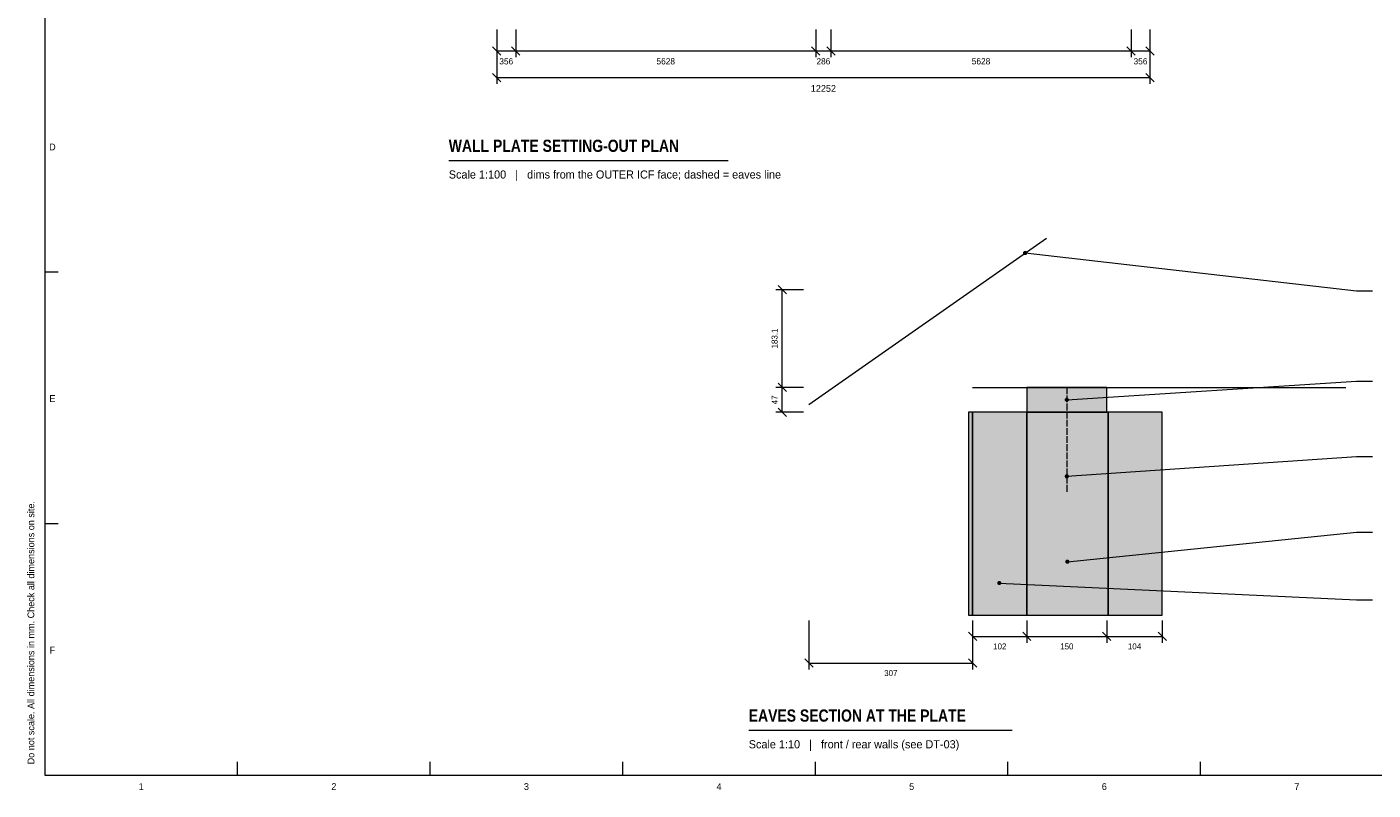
# Model space of a CAD drawing. Header units: millimetres. Extents: x 17 to 413, y 4 to 292.
# Tile 1 of 3: x 17 to 269, y 4 to 147. Entities that reach past the tile are written whole.
import ezdxf
from ezdxf.enums import TextEntityAlignment as Align

# ---------------------------------------------------------------- set-up
doc = ezdxf.new("R2010")
doc.units = ezdxf.units.MM
doc.linetypes.add('DASHED', pattern=[1.524, 1.27, -0.254])
for name, color, linetype in [('FILL-C_6B451A', 7, 'Continuous'), ('FILL-C_F0C773', 7, 'Continuous'), ('FILL-INK', 7, 'Continuous'), ('FILL-LIGHT', 7, 'Continuous'), ('FILL-RED', 7, 'Continuous'), ('FILL-TIMBER', 7, 'Continuous'), ('LINE-C_6B451A', 7, 'Continuous'), ('LINE-INK', 7, 'Continuous'), ('LINE-RED', 7, 'Continuous'), ('LINE-RED-DASH', 7, 'DASHED'), ('LINE-STEEL_GREY', 7, 'Continuous'), ('TEXT-INK', 7, 'Continuous'), ('TEXT-RED', 7, 'Continuous'), ('TEXT-STEEL_GREY', 7, 'Continuous')]:
    doc.layers.add(name, color=color, linetype=linetype)
doc.styles.add('OpenSansCondensed-Bold', font='OpenSansCondensed-Bold.ttf')

msp = doc.modelspace()

# ---------------------------------------------------------------- hatches: boundary and pattern name
at = {"layer": 'FILL-C_6B451A', "true_color": 0x6b451a}
h = msp.add_hatch(color=36, dxfattribs=at)
h.dxf.hatch_style = 1
h.paths.add_polyline_path([(204.24, 104.88), (204.23, 104.98), (204.19, 105.08), (204.12, 105.16), (204.04, 105.23), (203.94, 105.27), (203.84, 105.28), (203.74, 105.27), (203.64, 105.23), (203.56, 105.16), (203.49, 105.08), (203.45, 104.98), (203.44, 104.88), (203.45, 104.78), (203.49, 104.68), (203.56, 104.6), (203.64, 104.53), (203.74, 104.49), (203.84, 104.48), (203.94, 104.49), (204.04, 104.53), (204.12, 104.6), (204.19, 104.68), (204.23, 104.78)])
at = {"layer": 'FILL-C_F0C773', "true_color": 0xf0c773}
h = msp.add_hatch(color=31, dxfattribs=at)
h.dxf.hatch_style = 1
h.paths.add_polyline_path([(194, 37), (194, 75), (193.2, 75), (193.2, 37)])
at = {"layer": 'FILL-INK', "true_color": 0x14141a}
h = msp.add_hatch(color=250, dxfattribs=at)
h.dxf.hatch_style = 1
h.paths.add_polyline_path([(212.16, 47), (212.15, 47.1), (212.11, 47.2), (212.04, 47.28), (211.96, 47.35), (211.86, 47.39), (211.76, 47.4), (211.66, 47.39), (211.56, 47.35), (211.48, 47.28), (211.41, 47.2), (211.37, 47.1), (211.36, 47), (211.37, 46.9), (211.41, 46.8), (211.48, 46.72), (211.56, 46.65), (211.66, 46.61), (211.76, 46.6), (211.86, 46.61), (211.96, 46.65), (212.04, 46.72), (212.11, 46.8), (212.15, 46.9)])
h = msp.add_hatch(color=250, dxfattribs=at)
h.dxf.hatch_style = 1
h.paths.add_polyline_path([(199.4, 43), (199.39, 43.1), (199.35, 43.2), (199.28, 43.28), (199.2, 43.35), (199.1, 43.39), (199, 43.4), (198.9, 43.39), (198.8, 43.35), (198.72, 43.28), (198.65, 43.2), (198.61, 43.1), (198.6, 43), (198.61, 42.9), (198.65, 42.8), (198.72, 42.72), (198.8, 42.65), (198.9, 42.61), (199, 42.6), (199.1, 42.61), (199.2, 42.65), (199.28, 42.72), (199.35, 42.8), (199.39, 42.9)])
at = {"layer": 'FILL-LIGHT', "true_color": 0xcccccf}
h = msp.add_hatch(color=254, dxfattribs=at)
h.dxf.hatch_style = 1
h.paths.add_polyline_path([(219.4, 37), (219.4, 75), (204.16, 75), (204.16, 37)])
at = {"layer": 'FILL-RED', "true_color": 0xd11a1f}
h = msp.add_hatch(color=242, dxfattribs=at)
h.dxf.hatch_style = 1
h.paths.add_polyline_path([(212.06, 77.34), (212.05, 77.44), (212.01, 77.54), (211.94, 77.62), (211.86, 77.69), (211.76, 77.73), (211.66, 77.74), (211.56, 77.73), (211.46, 77.69), (211.38, 77.62), (211.31, 77.54), (211.27, 77.44), (211.26, 77.34), (211.27, 77.24), (211.31, 77.14), (211.38, 77.06), (211.46, 76.99), (211.56, 76.95), (211.66, 76.94), (211.76, 76.95), (211.86, 76.99), (211.94, 77.06), (212.01, 77.14), (212.05, 77.24)])
h = msp.add_hatch(color=242, dxfattribs=at)
h.dxf.hatch_style = 1
h.paths.add_polyline_path([(212.06, 63), (212.05, 63.1), (212.01, 63.2), (211.94, 63.28), (211.86, 63.35), (211.76, 63.39), (211.66, 63.4), (211.56, 63.39), (211.46, 63.35), (211.38, 63.28), (211.31, 63.2), (211.27, 63.1), (211.26, 63), (211.27, 62.9), (211.31, 62.8), (211.38, 62.72), (211.46, 62.65), (211.56, 62.61), (211.66, 62.6), (211.76, 62.61), (211.86, 62.65), (211.94, 62.72), (212.01, 62.8), (212.05, 62.9)])
at = {"layer": 'FILL-TIMBER', "true_color": 0xf2e0b2}
h = msp.add_hatch(color=254, dxfattribs=at)
h.dxf.hatch_style = 1
h.paths.add_polyline_path([(219.16, 75), (219.16, 79.68), (204.16, 79.68), (204.16, 75)])
at = {"layer": 'FILL-TIMBER', "true_color": 0xf7edb2}
h = msp.add_hatch(color=41, dxfattribs=at)
h.dxf.hatch_style = 1
h.paths.add_polyline_path([(204.16, 37), (204.16, 75), (194, 75), (194, 37)])
h = msp.add_hatch(color=41, dxfattribs=at)
h.dxf.hatch_style = 1
h.paths.add_polyline_path([(229.56, 37), (229.56, 75), (219.4, 75), (219.4, 37)])

# ---------------------------------------------------------------- linework, layer by layer
at = {"layer": 'LINE-C_6B451A', "lineweight": 5}
for p, q in [((163.3, 76.49), (207.84, 107.68)), ((203.84, 104.88), (266, 97.78)), ((266, 97.78), (269, 97.78)), ((194, 79.68), (264, 79.68))]:
    msp.add_line(p, q, dxfattribs=at)
at = {"layer": 'LINE-INK', "lineweight": 5}
for p, q in [((104.74, 146.76), (104.74, 136.56)), ((227.26, 146.76), (227.26, 136.56)), ((103.96, 138.54), (105.52, 136.98)), ((104.74, 137.76), (227.26, 137.76)), ((226.48, 138.54), (228.04, 136.98)), ((95.74, 122.23), (148.13, 122.23)), ((20, 101.33), (22.5, 101.33)), ((159.08, 97.21), (157.52, 98.77)), ((162.3, 97.99), (157.1, 97.99)), ((158.3, 75), (158.3, 97.99)), ((162.3, 79.68), (157.1, 79.68)), ((159.08, 78.9), (157.52, 80.46)), ((159.08, 74.22), (157.52, 75.78)), ((162.3, 75), (157.1, 75)), ((20, 54.17), (22.5, 54.17)), ((211.76, 47), (266, 52.55)), ((266, 52.55), (269, 52.55)), ((199, 43), (266, 39.83)), ((266, 39.83), (269, 39.83)), ((163.3, 36), (163.3, 26.8)), ((194, 36), (194, 31.8)), ((194, 36), (194, 26.8)), ((204.16, 36), (204.16, 31.8)), ((219.16, 36), (219.16, 31.8)), ((229.56, 36), (229.56, 31.8)), ((193.22, 33.78), (194.78, 32.22)), ((194, 33), (229.56, 33)), ((203.38, 33.78), (204.94, 32.22)), ((218.38, 33.78), (219.94, 32.22)), ((228.78, 33.78), (230.34, 32.22)), ((162.52, 28.78), (164.08, 27.22)), ((163.3, 28), (194, 28)), ((193.22, 28.78), (194.78, 27.22)), ((152, 15.4), (201.4, 15.4)), ((56.12, 7), (56.12, 9.5)), ((92.25, 7), (92.25, 9.5)), ((128.38, 7), (128.38, 9.5)), ((164.5, 7), (164.5, 9.5)), ((200.62, 7), (200.62, 9.5)), ((236.75, 7), (236.75, 9.5))]:
    msp.add_line(p, q, dxfattribs=at)
for points in [[(20, 7), (413, 7), (413, 290), (20, 290)], [(204.16, 37), (204.16, 75), (194, 75), (194, 37)], [(219.4, 37), (219.4, 75), (204.16, 75), (204.16, 37)], [(229.56, 37), (229.56, 75), (219.4, 75), (219.4, 37)]]:
    msp.add_lwpolyline(points, close=True, dxfattribs=at)
at = {"layer": 'LINE-RED', "lineweight": 5}
for p, q in [((104.74, 146.76), (104.74, 141.56)), ((108.29, 146.76), (108.29, 141.56)), ((164.57, 146.76), (164.57, 141.56)), ((167.43, 146.76), (167.43, 141.56)), ((223.71, 146.76), (223.71, 141.56)), ((227.26, 146.76), (227.26, 141.56)), ((103.96, 143.54), (105.52, 141.98)), ((104.74, 142.76), (227.26, 142.76)), ((107.52, 143.54), (109.07, 141.98)), ((163.79, 143.54), (165.35, 141.98)), ((166.65, 143.54), (168.21, 141.98)), ((222.93, 143.54), (224.48, 141.98)), ((226.48, 143.54), (228.04, 141.98)), ((211.66, 77.34), (266, 80.82)), ((266, 80.82), (269, 80.82)), ((211.66, 63), (266, 66.69)), ((266, 66.69), (269, 66.69))]:
    msp.add_line(p, q, dxfattribs=at)
msp.add_lwpolyline([(219.16, 75), (219.16, 79.68), (204.16, 79.68), (204.16, 75)], close=True, dxfattribs=at)
at = {"layer": 'LINE-RED-DASH', "lineweight": 5}
msp.add_line((211.66, 79.68), (211.66, 60), dxfattribs=at)
at = {"layer": 'LINE-STEEL_GREY', "lineweight": 5}
msp.add_lwpolyline([(194, 37), (194, 75), (193.2, 75), (193.2, 37)], close=True, dxfattribs=at)

# ---------------------------------------------------------------- texts
at = {"layer": 'TEXT-INK'}
for s, height, p in [('12252', 1.27, (166, 135.09)), ('102', 1.118, (199.08, 30.55)), ('150', 1.118, (211.66, 30.55)), ('104', 1.118, (224.36, 30.55)), ('307', 1.118, (178.65, 25.55))]:
    msp.add_text(s, height=height, dxfattribs=at).set_placement(p, align=Align.CENTER)
at = {"layer": 'TEXT-INK', "style": 'OpenSansCondensed-Bold'}
for s, p in [('WALL PLATE SETTING-OUT PLAN', (95.74, 123.83)), ('EAVES SECTION AT THE PLATE', (152, 17))]:
    msp.add_text(s, height=2.286, dxfattribs=at).set_placement(p)
at = {"layer": 'TEXT-INK'}
for s, p in [('183.1', (157.4, 88.84)), ('47', (157.4, 77.34))]:
    msp.add_text(s, height=1.118, rotation=90, dxfattribs=at).set_placement(p, align=Align.CENTER)
at = {"layer": 'TEXT-RED'}
for s, p in [('356', (106.52, 140.23)), ('5628', (136.43, 140.23)), ('286', (166, 140.23)), ('5628', (195.57, 140.23)), ('356', (225.48, 140.23))]:
    msp.add_text(s, height=1.168, dxfattribs=at).set_placement(p, align=Align.CENTER)
at = {"layer": 'TEXT-STEEL_GREY'}
for s, p in [('D', (21.4, 124.12)), ('E', (21.4, 76.95)), ('F', (21.4, 29.78)), ('1', (38.06, 4.2)), ('2', (74.19, 4.2)), ('3', (110.31, 4.2)), ('4', (146.44, 4.2)), ('5', (182.56, 4.2)), ('6', (218.69, 4.2)), ('7', (254.81, 4.2))]:
    msp.add_text(s, height=1.27, dxfattribs=at).set_placement(p, align=Align.CENTER)
for s, p in [('Scale 1:100   |   dims from the OUTER ICF face; dashed = eaves line', (95.74, 118.83)), ('Scale 1:10   |   front / rear walls (see DT-03)', (152, 12))]:
    msp.add_text(s, height=1.524, dxfattribs=at).set_placement(p)
msp.add_text('Do not scale. All dimensions in mm. Check all dimensions on site.', height=1.27, rotation=90, dxfattribs=at).set_placement((18, 9))

doc.saveas('drawing.dxf')
